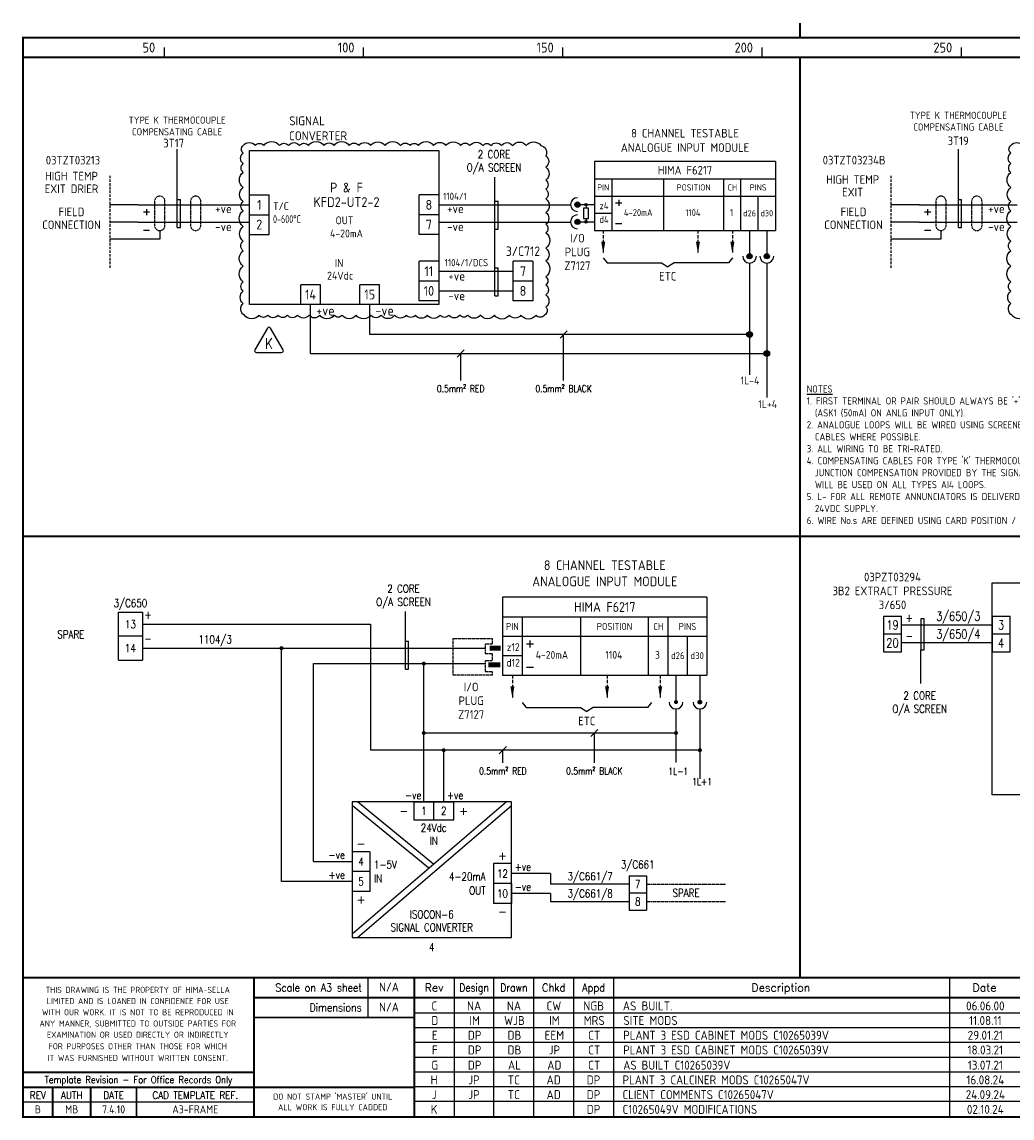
# Model space of a CAD drawing. Extents: x 14 to 408, y 0 to 275.
# Tile 1 of 2: x 14 to 263, y 0 to 275. Entities that reach past the tile are written whole.
import ezdxf
from ezdxf.enums import TextEntityAlignment as Align

# ---------------------------------------------------------------- set-up
doc = ezdxf.new("R2010")
doc.units = 0
doc.header["$LTSCALE"] = 0.25
doc.header["$MEASUREMENT"] = 0
doc.linetypes.add('HIDDEN', pattern=[0.375, 0.25, -0.125])
doc.linetypes.add('HIDDEN2', pattern=[4.7625, 3.175, -1.5875])
doc.layers.get('0').update_dxf_attribs({"color": 41, "linetype": 'CONTINUOUS'})
for name, color, linetype in [('00-DRG_FRAME', 12, 'CONTINUOUS'), ('01-DRAW', 7, 'CONTINUOUS'), ('02-TEXT', 2, 'CONTINUOUS'), ('051-TEXT', 2, 'CONTINUOUS'), ('117-TEXT', 2, 'CONTINUOUS'), ('DIM', 3, 'CONTINUOUS'), ('RECORD', 2, 'CONTINUOUS'), ('SNA', 2, 'CONTINUOUS'), ('TEXT', 2, 'CONTINUOUS'), ('TPOL', 3, 'CONTINUOUS')]:
    doc.layers.add(name, color=color, linetype=linetype)
doc.styles.add('ISO', font='iso.shx')
doc.styles.add('PINS', font='romans.shx', dxfattribs={"width": 0.8, "height": 2})
doc.styles.add('REFERENC', font='romans.shx', dxfattribs={"width": 0.8})
doc.styles.add('ROMAND', font='ROMAND')
doc.styles.add('ROMANS', font='romans.shx', dxfattribs={"width": 0.8})
doc.styles.add('SYMBOL', font='romans.shx', dxfattribs={"width": 0.8})

# ---------------------------------------------------------------- blocks, each defined once
blk = doc.blocks.new('A3-REVA')
at = {"layer": '051-TEXT', "style": 'ISO'}
for tag, p in [('DESIGNED', (292.01, 31.7)), ('A', (117.73, 27.28)), ('DES', (127.73, 27.28)), ('DRN', (137.73, 27.28)), ('CHKD', (147.73, 27.28)), ('APPD', (157.73, 27.28)), ('DATE', (256, 27.28)), ('DRAWN', (291.72, 26.77)), ('CHECKED', (291.72, 21.89)), ('APPD', (291.65, 16.79)), ('DATE', (291.92, 11.96))]:
    blk.add_attdef(tag, text='', height=2.25, dxfattribs=at).set_placement(p, align=Align.CENTER)
blk.add_attdef('DESCRIPTION', (165.03, 27.28), '', height=2.25, dxfattribs=at)
blk = doc.blocks.new('A3-REVB')
at = {"layer": '051-TEXT', "style": 'ISO'}
for tag, p in [('A', (124.85, -20.36)), ('DES', (134.85, -20.36)), ('DRN', (144.85, -20.36)), ('CHKD', (154.85, -20.36)), ('APPD', (164.85, -20.36)), ('DATE', (263.12, -20.36))]:
    blk.add_attdef(tag, text='', height=2.25, dxfattribs=at).set_placement(p, align=Align.CENTER)
blk.add_attdef('DESCRIPTION', (172.15, -20.36), '', height=2.25, dxfattribs=at)
blk = doc.blocks.new('DOT')
for radius in [0.75, 0.65, 0.55, 0.45, 0.35, 0.25, 0.15, 0.05]:
    blk.add_circle((0, 0), radius)
blk = doc.blocks.new('A3-CONTRACT')
at = {"layer": '051-TEXT', "color": 41, "style": 'ISO'}
for tag, height, p in [('SCALE', 2.25, (106.71, 31.82)), ('DIMS', 2.25, (106.71, 26.8)), ('CONTRACT', 4.5, (344.94, 3.1)), ('CAD-REF', 2.25, (283.73, 1.84))]:
    blk.add_attdef(tag, text='', height=height, dxfattribs=at).set_placement(p, align=Align.CENTER)
for tag, p in [('TITLE_2', (303.86, 17.28)), ('TITLE_3', (303.79, 12.78))]:
    blk.add_attdef(tag, p, '', height=2.25, dxfattribs=at)
blk = doc.blocks.new('ISOCON6B')
for p, q in [((-17, -33.1), (21.65, 0)), ((3.43, -15.6), (-15.65, 0)), ((-1.5, 0), (-1.5, -4.5)), ((3.5, -4.5), (3.5, 0)), ((8.5, -4.5), (8.5, 0)), ((2.23, -16.63), (-17, -0.9)), ((-15.65, -34), (23, -0.9)), ((-1.5, -4.5), (8.5, -4.5)), ((-12.5, -12.5), (-17, -12.5)), ((-12.5, -12.5), (-12.5, -22.5)), ((23, -15.5), (18.5, -15.5)), ((18.5, -15.5), (18.5, -25.5)), ((-12.5, -17.5), (-17, -17.5)), ((23, -20.5), (18.5, -20.5)), ((-12.5, -22.5), (-17, -22.5)), ((23, -25.5), (18.5, -25.5))]:
    blk.add_line(p, q)
blk.add_lwpolyline([(-17, -34), (23, -34), (23, 0), (-17, 0)], close=True)
at = {"layer": 'RECORD', "style": 'REFERENC', "width": 0.8}
blk.add_attdef('RECORD', text='', height=2, dxfattribs=at).set_placement((3, -28.25), align=Align.MIDDLE)
at = {"layer": 'SNA', "style": 'SYMBOL', "width": 0.8}
blk.add_attdef('SNA', text='', height=2, dxfattribs=at).set_placement((3, -36.5), align=Align.MIDDLE)
at = {"layer": 'TEXT', "color": 3, "style": 'ROMANS'}
for s, p in [('-', (-4, -2.25)), ('+', (11, -2.25)), ('-', (-14.75, -10.5)), ('+', (20.75, -13.5)), ('+', (-14.75, -24.5)), ('-', (20.75, -27.5))]:
    blk.add_text(s, height=2, dxfattribs=at).set_placement(p, align=Align.MIDDLE)
at = {"layer": 'TEXT', "style": 'ROMANS', "width": 0.8}
for s, p in [('24Vdc', (3.5, -6.5)), ('IN', (3.5, -9.75)), ('SIGNAL CONVERTER', (3, -31.5))]:
    blk.add_text(s, height=2, dxfattribs=at).set_placement(p, align=Align.MIDDLE)
for s, p in [('1-5V', (-11.5, -15.75)), ('IN', (-11.5, -19.25))]:
    blk.add_text(s, height=2, dxfattribs=at).set_placement(p, align=Align.MIDDLE_LEFT)
for s, p in [('4-20mA', (16.5, -18.75)), ('OUT', (16.5, -22.25))]:
    blk.add_text(s, height=2, dxfattribs=at).set_placement(p, align=Align.MIDDLE_RIGHT)
at = {"layer": 'TPOL', "color": 2, "style": 'PINS', "width": 0.8}
for tag, p in [('CN1', (1, -2.25)), ('CN2', (6, -2.25)), ('CN3', (-14.75, -15)), ('CN4', (-14.75, -20)), ('CN5', (20.75, -18)), ('CN6', (20.75, -23))]:
    blk.add_attdef(tag, text='', height=2, dxfattribs=at).set_placement(p, align=Align.MIDDLE)

msp = doc.modelspace()

# ---------------------------------------------------------------- linework, layer by layer
at = {"color": 6}
msp.add_lwpolyline([(69.8, 244.39, -0.520567), (72.79, 244.39, -0.520567), (74.94, 244.39, -0.520567), (78.89, 244.39, -0.520567), (81.13, 244.39, -0.520567), (83.93, 244.39, -0.520567), (86.12, 244.39, -0.520567), (90.05, 244.39, -0.520567), (92.56, 244.39, -0.520567), (96.37, 244.39, -0.520567), (98.79, 244.39, -0.520567), (101.75, 244.39, -0.520567), (105.36, 244.39, -0.520567), (109.22, 244.39, -0.520567), (111.66, 244.39, -0.520567), (113.74, 244.39, -0.520567), (117.56, 244.39, -0.520567), (120.65, 244.39, -0.520567), (124.3, 244.39, -0.520567), (126.65, 244.39, -0.520567), (129.92, 244.39, -0.520567), (131.95, 244.39, -0.520567), (134.58, 244.39, -0.520567), (137.41, 244.39, -0.520567), (140.8, 244.39, -0.520567), (144.46, 244.39, -0.520567), (145.7, 241.83, -0.520567), (145.7, 238.98, -0.520567), (145.7, 235.69, -0.520567), (145.7, 233.41, -0.520567), (145.7, 230.98, -0.520567), (145.7, 227.61, -0.520567), (145.7, 224.62, -0.520567), (145.7, 222.52, -0.520567), (145.7, 218.63, -0.520567), (145.7, 215.42, -0.520567), (145.7, 211.45, -0.520567), (145.7, 209.42, -0.520567), (145.7, 206.89, -0.520567), (145.7, 203.86, -0.520567), (145.36, 201.83, -0.520567), (143.27, 201.83, -0.520567), (139.47, 201.83, -0.520567), (136.59, 201.83, -0.520567), (132.83, 201.83, -0.520567), (129.27, 201.83, -0.520567), (126.17, 201.83, -0.520567), (124.15, 201.83, -0.520567), (121.36, 201.83, -0.520567), (119.2, 201.83, -0.520567), (115.98, 201.83, -0.520567), (112.98, 201.83, -0.520567), (110.68, 201.83, -0.520567), (107.77, 201.83, -0.520567), (104.4, 201.83, -0.520567), (101.81, 201.83, -0.520567), (98.13, 201.83, -0.520567), (94.63, 201.83, -0.520567), (92.6, 201.83, -0.520567), (88.98, 201.83, -0.520567), (86.31, 201.83, -0.520567), (83.41, 201.83, -0.520567), (80.87, 201.83, -0.520567), (78.52, 201.83, -0.520567), (75.94, 201.83, -0.520567), (73.73, 201.83, -0.520567), (70.06, 201.83, -0.520567), (69.8, 204.78, -0.520567), (69.8, 207.84, -0.520567), (69.8, 210.21, -0.520567), (69.8, 214.11, -0.520567), (69.8, 218, -0.520567), (69.8, 220.39, -0.520567), (69.8, 224.06, -0.520567), (69.8, 228.02, -0.520567), (69.8, 230.36, -0.520567), (69.8, 233.89, -0.520567), (69.8, 237.66, -0.520567), (69.8, 239.85, -0.520567), (69.8, 242.51, -0.520567)], format="xyb", close=True, dxfattribs=at)
msp.add_lwpolyline([(266.36, 201.83, -0.520567), (262.69, 201.83, -0.520567), (262.43, 204.78, -0.520567), (262.43, 207.84, -0.520567), (262.43, 210.21, -0.520567), (262.43, 214.11, -0.520567), (262.43, 218, -0.520567), (262.43, 220.39, -0.520567), (262.43, 224.06, -0.520567), (262.43, 228.02, -0.520567), (262.43, 230.36, -0.520567), (262.43, 233.89, -0.520567), (262.43, 237.66, -0.520567), (262.43, 239.85, -0.520567), (262.43, 242.51, -0.520567), (262.43, 244.39, -0.520567), (265.42, 244.39, -0.520567)], format="xyb", dxfattribs=at)
at = {"layer": '00-DRG_FRAME'}
for p, q in [((50, 266.5), (50, 269)), ((100, 266.5), (100, 269)), ((150, 266.5), (150, 269)), ((200, 266.5), (200, 269)), ((250, 266.5), (250, 269)), ((101.01, 35.5), (101.01, 25.5)), ((122.7, 35.5), (122.7, 0.5)), ((132.7, 0.5), (132.7, 35.5)), ((142.7, 0.5), (142.7, 35.5)), ((152.7, 35.5), (152.7, 0.5)), ((162.7, 35.5), (162.7, 0.5)), ((247, 35.5), (247, 0.5)), ((265, 26.59), (112.7, 26.59)), ((265, 22.89), (112.7, 22.89)), ((265, 19.19), (112.7, 19.19)), ((265, 15.49), (112.7, 15.49)), ((265, 11.79), (112.7, 11.79)), ((265, 8.09), (112.7, 8.09)), ((72.5, 4.25), (14.5, 4.25)), ((265, 4.39), (112.7, 4.39))]:
    msp.add_line(p, q, dxfattribs=at)
at = {"layer": '00-DRG_FRAME', "color": 0, "linetype": 'HIDDEN', "ltscale": 10}
for p, q in [((36.27, 236.82), (36.27, 213.66)), ((232.3, 236.82), (232.3, 213.66))]:
    msp.add_line(p, q, dxfattribs=at)
at = {"layer": '00-DRG_FRAME', "color": 0}
for p, q in [((43.34, 229.52), (36.27, 229.52)), ((239.37, 229.52), (232.3, 229.52)), ((43.34, 225.2), (36.28, 225.2)), ((239.37, 225.2), (232.3, 225.2)), ((43.34, 220.88), (36.28, 220.88)), ((239.37, 220.88), (232.31, 220.88)), ((142.45, 215.34), (142.45, 205.44)), ((118.85, 212.86), (137.5, 212.86)), ((118.85, 207.91), (137.5, 207.91)), ((86.67, 192.19), (86.67, 204.52)), ((101.52, 196.94), (101.52, 204.52))]:
    msp.add_line(p, q, dxfattribs=at)
at = {"layer": '00-DRG_FRAME', "color": 7}
for p, q in [((44.48, 124.22), (101.73, 124.22)), ((101.73, 124.22), (101.73, 92.6)), ((44.48, 118.22), (130.5, 118.22)), ((79.38, 59.62), (79.38, 118.22)), ((87.38, 64.62), (87.38, 114.34)), ((87.38, 114.34), (130.5, 114.34)), ((115.09, 79.62), (115.09, 114.34))]:
    msp.add_line(p, q, dxfattribs=at)
at = {"layer": '00-DRG_FRAME', "color": 3, "linetype": 'HIDDEN'}
for p, q in [((122.4, 120.61), (132.25, 120.61)), ((122.4, 120.61), (122.4, 111.46)), ((132.25, 119.24), (130.5, 119.24)), ((130.5, 119.24), (130.5, 116.87)), ((132.25, 120.61), (132.25, 119.24)), ((130.5, 116.87), (132.25, 116.87)), ((132.25, 116.87), (132.25, 115.06)), ((132.25, 115.06), (130.5, 115.06)), ((130.5, 115.06), (130.5, 112.32)), ((132.25, 111.46), (122.4, 111.46)), ((130.5, 112.32), (132.25, 112.32)), ((132.25, 112.32), (132.25, 111.46))]:
    msp.add_line(p, q, dxfattribs=at)
at = {"layer": '00-DRG_FRAME', "color": 250, "lineweight": 158}
for p, q in [((131.7, 118.24), (134.36, 118.24)), ((131.37, 114.05), (134.28, 114.05))]:
    msp.add_line(p, q, dxfattribs=at)
at = {"layer": '00-DRG_FRAME', "const_width": 0.5}
for points in [[(209.5, 271.5), (209.5, 275.18)], [(209.5, 271.5), (209.5, 275.18)], [(14.5, 266.5), (404.5, 266.5)], [(209.5, 35.5), (209.5, 266.5)], [(14.5, 146.31), (404.5, 146.31)], [(404.5, 35.5), (14.5, 35.5)], [(72.5, 0.5), (72.5, 35.5)], [(112.7, 0.5), (112.7, 35.5)], [(265, 30.5), (72.5, 30.5)], [(112.7, 25.5), (72.5, 25.5)], [(14.5, 11.75), (72.5, 11.75)], [(14.5, 8), (72.5, 8)], [(22, 0.5), (22, 8)], [(31.5, 0.5), (31.5, 8)], [(43, 0.5), (43, 8)], [(112.7, 8), (72.5, 8)]]:
    msp.add_lwpolyline(points, dxfattribs=at)
msp.add_lwpolyline([(14.5, 0.5), (404.5, 0.5), (404.5, 271.5), (14.5, 271.5)], close=True, dxfattribs=at)
at = {"layer": '01-DRAW'}
for p, q in [((203.32, 240.36), (157.96, 240.36)), ((157.96, 240.36), (157.96, 223.08)), ((203.32, 240.36), (203.32, 223.08)), ((157.96, 236.04), (203.32, 236.04)), ((162.28, 236.04), (162.28, 223.08)), ((175.24, 236.04), (175.24, 223.08)), ((190.36, 223.08), (190.36, 236.04)), ((194.68, 223.08), (194.68, 236.04)), ((71.33, 231.99), (76.28, 231.99)), ((118.85, 231.99), (113.9, 231.99)), ((157.96, 231.72), (203.32, 231.72)), ((199, 223.08), (199, 231.72)), ((43.34, 229.52), (71.33, 229.52)), ((45.5, 228.43), (45.5, 226.88)), ((118.85, 229.52), (151.95, 229.52)), ((153.64, 229.56), (157.96, 229.56)), ((155.8, 229.56), (155.8, 228.7)), ((163.23, 229.99), (164.79, 229.99)), ((164.01, 230.77), (164.01, 229.22)), ((239.37, 229.52), (263.96, 229.52)), ((241.53, 228.43), (241.53, 226.88)), ((46.28, 227.66), (44.72, 227.66)), ((71.33, 227.04), (76.28, 227.04)), ((118.85, 227.04), (113.9, 227.04)), ((118.85, 227.04), (113.9, 227.04)), ((155.8, 226.11), (155.8, 225.24)), ((157.96, 227.4), (162.28, 227.4)), ((242.3, 227.66), (240.75, 227.66)), ((43.34, 225.2), (71.33, 225.2)), ((46.28, 223.04), (44.72, 223.04)), ((48.84, 223.04), (48.84, 220.88)), ((118.85, 225.2), (151.95, 225.2)), ((153.64, 225.24), (157.96, 225.24)), ((157.96, 223.08), (203.32, 223.08)), ((163.23, 224.81), (164.79, 224.81)), ((196.84, 223.08), (196.84, 216.6)), ((201.16, 223.08), (201.16, 216.6)), ((239.37, 225.2), (263.96, 225.2)), ((242.3, 223.04), (240.75, 223.04)), ((244.87, 223.04), (244.87, 220.88)), ((48.84, 220.88), (43.34, 220.88)), ((71.33, 222.09), (76.28, 222.09)), ((118.85, 222.09), (113.9, 222.09)), ((244.87, 220.88), (239.37, 220.88)), ((118.85, 215.34), (113.9, 215.34)), ((142.45, 215.34), (137.5, 215.34)), ((160.12, 216.22), (161.1, 214.93)), ((161.1, 214.93), (174.7, 214.93)), ((174.7, 214.93), (176.32, 213.96)), ((177.94, 214.93), (176.32, 213.96)), ((191.55, 214.93), (177.94, 214.93)), ((192.52, 216.22), (191.55, 214.93)), ((196.84, 214.87), (196.84, 186.81)), ((201.16, 214.87), (201.16, 181.17)), ((84.2, 204.52), (84.2, 209.47)), ((89.15, 204.52), (89.15, 209.47)), ((99.05, 204.52), (99.05, 209.47)), ((104, 204.52), (104, 209.47)), ((118.85, 210.39), (113.9, 210.39)), ((118.85, 210.39), (113.9, 210.39)), ((142.45, 210.39), (137.5, 210.39)), ((142.45, 210.39), (137.5, 210.39)), ((118.85, 205.44), (113.9, 205.44)), ((142.45, 205.44), (137.5, 205.44)), ((196.84, 196.94), (101.52, 196.94)), ((86.67, 192.19), (201.16, 192.19)), ((134.87, 130.99), (134.87, 111.46)), ((186.15, 130.99), (134.87, 130.99)), ((186.15, 130.99), (186.15, 111.46)), ((38.48, 127.22), (44.48, 127.22)), ((38.48, 121.22), (38.48, 127.22)), ((44.48, 127.22), (44.48, 121.22)), ((134.87, 126.11), (186.15, 126.11)), ((139.75, 126.11), (139.75, 111.46)), ((154.4, 126.11), (154.4, 111.46)), ((171.5, 111.46), (171.5, 126.11)), ((176.38, 111.46), (176.38, 126.11)), ((230.45, 126.28), (234.95, 126.28)), ((257.7, 124.03), (234.95, 124.03)), ((257.7, 126.28), (262.2, 126.28)), ((38.48, 115.22), (38.48, 121.22)), ((44.48, 121.22), (38.48, 121.22)), ((44.48, 121.22), (44.48, 115.22)), ((134.87, 121.22), (186.15, 121.22)), ((181.26, 111.46), (181.26, 121.22)), ((230.45, 121.78), (234.95, 121.78)), ((230.45, 121.78), (234.95, 121.78)), ((257.7, 121.78), (262.2, 121.78)), ((257.7, 121.78), (262.2, 121.78)), ((140.83, 119.27), (142.58, 119.27)), ((141.71, 120.15), (141.71, 118.39)), ((257.7, 119.53), (234.95, 119.53)), ((134.87, 116.34), (139.75, 116.34)), ((230.45, 117.28), (234.95, 117.28)), ((230.45, 117.28), (234.95, 117.28)), ((257.7, 117.28), (262.2, 117.28)), ((257.7, 117.28), (262.2, 117.28)), ((38.48, 115.22), (44.48, 115.22)), ((140.83, 113.41), (142.58, 113.41)), ((134.87, 111.46), (186.15, 111.46)), ((178.38, 111.16), (178.38, 104.68)), ((184.38, 111.16), (184.38, 104.68)), ((184.38, 111.16), (184.38, 104.68)), ((139.8, 104.58), (140.77, 103.28)), ((172.2, 104.58), (171.23, 103.28)), ((140.77, 103.28), (154.38, 103.28)), ((154.38, 103.28), (156, 102.31)), ((157.62, 103.28), (156, 102.31)), ((171.23, 103.28), (157.62, 103.28)), ((178.38, 102.95), (178.38, 89.55)), ((184.38, 102.95), (184.38, 85.39)), ((184.38, 102.95), (184.38, 85.39)), ((178.38, 96.92), (115.09, 96.92)), ((184.38, 92.6), (101.73, 92.6)), ((120.09, 79.62), (120.09, 92.6)), ((112.59, 79.62), (117.59, 79.62)), ((117.59, 79.62), (122.59, 79.62)), ((87.38, 64.62), (97.09, 64.62)), ((146.9, 61.62), (137.09, 61.62)), ((146.9, 61.62), (146.9, 58.94)), ((166.62, 61.1), (166.62, 52.46)), ((166.62, 61.1), (170.94, 61.1)), ((166.62, 61.1), (170.94, 61.1)), ((170.94, 61.1), (170.94, 52.46)), ((97.09, 59.62), (79.38, 59.62)), ((137.09, 59.12), (137.09, 54.12)), ((166.62, 58.94), (146.9, 58.94)), ((146.9, 56.62), (137.09, 56.62)), ((146.9, 56.62), (146.9, 54.62)), ((166.62, 56.78), (170.94, 56.78)), ((146.9, 54.62), (166.62, 54.62)), ((166.62, 52.46), (170.94, 52.46))]:
    msp.add_line(p, q, dxfattribs=at)
at = {"layer": '01-DRAW', "linetype": 'HIDDEN'}
for p, q in [((47.55, 230.38), (47.55, 224.34)), ((50.14, 224.34), (50.14, 230.38)), ((56.55, 230.38), (56.55, 224.34)), ((59.14, 224.34), (59.14, 230.38)), ((243.57, 230.38), (243.57, 224.34)), ((246.17, 224.34), (246.17, 230.38)), ((252.57, 230.38), (252.57, 224.34)), ((255.17, 224.34), (255.17, 230.38)), ((170.94, 58.94), (190.86, 58.94)), ((170.94, 54.62), (190.86, 54.62))]:
    msp.add_line(p, q, dxfattribs=at)
at = {"layer": '01-DRAW', "linetype": 'HIDDEN2'}
for p, q in [((160.12, 223.08), (160.12, 217.25)), ((183.88, 223.08), (183.88, 217.25)), ((192.52, 223.08), (192.52, 217.25)), ((137.33, 111.43), (137.33, 105.6)), ((161.09, 111.43), (161.09, 105.6)), ((174.42, 111.43), (174.42, 105.6))]:
    msp.add_line(p, q, dxfattribs=at)
at = {"layer": '01-DRAW'}
for points in [[(71.33, 243.13), (118.85, 243.13), (118.85, 204.52), (71.33, 204.52)], [(155.16, 226.11), (156.45, 226.11), (156.45, 228.7), (155.16, 228.7)], [(257.7, 134.61), (305.22, 134.61), (305.22, 81.37), (257.7, 81.37)]]:
    msp.add_lwpolyline(points, close=True, dxfattribs=at)
for points in [[(76.28, 227.04), (76.28, 231.99)], [(113.9, 227.04), (113.9, 231.99)], [(76.28, 222.09), (76.28, 227.04)], [(113.9, 222.09), (113.9, 227.04)], [(113.9, 210.39), (113.9, 215.34)], [(137.5, 210.39), (137.5, 215.34)], [(89.15, 209.47), (84.2, 209.47)], [(104, 209.47), (99.05, 209.47)], [(113.9, 205.44), (113.9, 210.39)], [(137.5, 205.44), (137.5, 210.39)], [(230.45, 126.28), (230.45, 117.28)], [(234.95, 117.28), (234.95, 126.28)], [(257.7, 126.28), (257.7, 117.28)], [(262.2, 117.28), (262.2, 126.28)]]:
    msp.add_lwpolyline(points, dxfattribs=at)
msp.add_lwpolyline([(75.84, 198.59), (72.68, 193.11, 0.57735), (73.07, 192.43), (79.4, 192.43, 0.57735), (79.79, 193.11), (76.63, 198.59, 0.57735)], format="xyb", close=True, dxfattribs=at)
at = {"layer": '01-DRAW', "const_width": 0.5}
for points in [[(79.12, 118.22, 1), (79.62, 118.22, 1)], [(114.84, 114.34, 1), (115.34, 114.34, 1)], [(178.13, 104.68, 1), (178.63, 104.68, 1)], [(184.13, 104.68, 1), (184.63, 104.68, 1)], [(114.84, 96.92, 1), (115.34, 96.92, 1)], [(178.13, 96.92, 1), (178.63, 96.92, 1)], [(119.84, 92.6, 1), (120.34, 92.6, 1)], [(184.13, 92.6, 1), (184.63, 92.6, 1)]]:
    msp.add_lwpolyline(points, format="xyb", close=True, dxfattribs=at)
at = {"layer": '01-DRAW'}
for centre, radius in [((153.64, 229.56), 0.648), ((153.64, 229.56), 0.562), ((153.64, 229.56), 0.475), ((153.64, 229.56), 0.389), ((153.64, 229.56), 0.302), ((153.64, 229.56), 0.216), ((153.64, 229.56), 0.13), ((153.64, 229.56), 0.0432), ((153.64, 225.24), 0.648), ((153.64, 225.24), 0.562), ((153.64, 225.24), 0.475), ((153.64, 225.24), 0.389), ((153.64, 225.24), 0.302), ((153.64, 225.24), 0.216), ((153.64, 225.24), 0.13), ((153.64, 225.24), 0.0432), ((196.84, 216.6), 0.648), ((196.84, 216.6), 0.562), ((196.84, 216.6), 0.475), ((196.84, 216.6), 0.389), ((196.84, 216.6), 0.302), ((196.84, 216.6), 0.216), ((196.84, 216.6), 0.13), ((196.84, 216.6), 0.0432), ((201.16, 216.6), 0.648), ((201.16, 216.6), 0.562), ((201.16, 216.6), 0.475), ((201.16, 216.6), 0.389), ((201.16, 216.6), 0.302), ((201.16, 216.6), 0.216), ((201.16, 216.6), 0.13), ((201.16, 216.6), 0.0432), ((184.38, 104.68), 0.475), ((184.38, 104.68), 0.389), ((184.38, 104.68), 0.302), ((184.38, 104.68), 0.216), ((184.38, 104.68), 0.13), ((184.38, 104.68), 0.0432)]:
    msp.add_circle(centre, radius, dxfattribs=at)
at = {"layer": '01-DRAW', "linetype": 'HIDDEN'}
for centre, start, end in [((48.84, 230.38), 0, 180), ((57.84, 230.38), 0, 180), ((244.87, 230.38), 0, 180), ((253.87, 230.38), 0, 180), ((48.84, 224.34), 180, 0), ((57.84, 224.34), 180, 0), ((244.87, 224.34), 180, 0), ((253.87, 224.34), 180, 0)]:
    msp.add_arc(centre, 1.3, start, end, dxfattribs=at)
at = {"layer": '01-DRAW'}
for centre, start, end in [((153.64, 229.56), 90, 270), ((153.64, 225.24), 90, 270), ((196.84, 216.6), 180, 0), ((201.16, 216.6), 180, 0), ((178.38, 104.68), 180, 0), ((184.38, 104.68), 180, 0), ((184.38, 104.68), 180, 0)]:
    msp.add_arc(centre, 1.73, start, end, dxfattribs=at)
for points in [[(160.63, 220.27), (159.62, 220.27), (160.12, 217.25)], [(184.39, 220.27), (183.38, 220.27), (183.88, 217.25)], [(193.03, 220.27), (192.02, 220.27), (192.52, 217.25)], [(137.83, 108.63), (136.82, 108.63), (137.33, 105.6)], [(161.59, 108.63), (160.58, 108.63), (161.09, 105.6)], [(174.92, 108.63), (173.92, 108.63), (174.42, 105.6)]]:
    msp.add_solid(points, dxfattribs=at)
at = {"layer": 'DIM'}
for p, q in [((53.2, 223.81), (53.2, 243.49)), ((249.23, 223.81), (249.23, 243.49)), ((132.93, 206.7), (132.93, 236.43)), ((53.2, 230.82), (54.02, 230.82)), ((54.02, 223.81), (54.02, 230.82)), ((132.93, 230.4), (133.75, 230.4)), ((133.75, 223.4), (133.75, 230.4)), ((249.23, 230.82), (250.05, 230.82)), ((250.05, 223.81), (250.05, 230.82)), ((53.2, 223.81), (54.02, 223.81)), ((132.93, 223.4), (133.75, 223.4)), ((249.23, 223.81), (250.05, 223.81)), ((132.93, 213.7), (133.75, 213.7)), ((133.75, 206.7), (133.75, 213.7)), ((132.93, 206.7), (133.75, 206.7)), ((149.28, 196.04), (151.08, 197.84)), ((150.18, 185.42), (150.18, 196.94)), ((123.45, 191.29), (125.25, 193.09)), ((124.35, 185.42), (124.35, 192.19)), ((110.46, 112.95), (110.46, 127.38)), ((110.46, 119.96), (111.28, 119.96)), ((111.28, 112.95), (111.28, 119.96)), ((239.81, 109.34), (239.81, 117.81)), ((110.46, 112.95), (111.28, 112.95)), ((156.99, 96.02), (158.79, 97.82)), ((157.89, 89.42), (157.89, 96.92)), ((134.04, 91.7), (135.84, 93.5)), ((134.94, 89.42), (134.94, 92.6))]:
    msp.add_line(p, q, dxfattribs=at)
msp.add_lwpolyline([(240.64, 125.6), (239.81, 125.6), (239.81, 117.81), (240.64, 117.81)], close=True, dxfattribs=at)

# ---------------------------------------------------------------- block references
at = {"layer": '00-DRG_FRAME'}
msp.add_blockref('A3-CONTRACT', (-0.35, 0.19), dxfattribs=at).add_auto_attribs({'TITLE_2': 'ICI SYNETIX SCHEDULE - No.3 AND No.7 PLANTS', 'TITLE_3': 'FISHER-ROSEMOUNTP.O. No.  99003994', 'CAD-REF': '10265-P3-081', 'CONTRACT': 'C10265H-P3', 'SCALE': 'N/A', 'DIMS': 'N/A'})
ref = msp.add_blockref('A3-REVA', (0, 0), dxfattribs=at)
ref.add_attrib('A', 'C', dxfattribs={"layer": '051-TEXT', "height": 2.25, "style": 'ISO'}).set_placement((117.73, 27.28), align=Align.CENTER)
ref.add_attrib('DES', 'NA', dxfattribs={"layer": '051-TEXT', "height": 2.25, "style": 'ISO'}).set_placement((127.73, 27.28), align=Align.CENTER)
ref.add_attrib('DRN', 'NA', dxfattribs={"layer": '051-TEXT', "height": 2.25, "style": 'ISO'}).set_placement((137.73, 27.28), align=Align.CENTER)
ref.add_attrib('CHKD', 'CW', dxfattribs={"layer": '051-TEXT', "height": 2.25, "style": 'ISO'}).set_placement((147.73, 27.28), align=Align.CENTER)
ref.add_attrib('APPD', 'NGB', dxfattribs={"layer": '051-TEXT', "height": 2.25, "style": 'ISO'}).set_placement((157.73, 27.28), align=Align.CENTER)
ref.add_attrib('DESCRIPTION', 'AS BUILT.', (165.03, 27.28), dxfattribs={"layer": '051-TEXT', "height": 2.25, "style": 'ISO'})
ref.add_attrib('DATE', '06.06.00', dxfattribs={"layer": '051-TEXT', "height": 2.25, "style": 'ISO'}).set_placement((256, 27.28), align=Align.CENTER)
ref.add_attrib('DESIGNED', 'NH', dxfattribs={"layer": '051-TEXT', "height": 2.25, "style": 'ISO'}).set_placement((292.01, 31.7), align=Align.CENTER)
ref.add_attrib('DRAWN', 'NH', dxfattribs={"layer": '051-TEXT', "height": 2.25, "style": 'ISO'}).set_placement((291.72, 26.77), align=Align.CENTER)
ref.add_attrib('CHECKED', 'CW', dxfattribs={"layer": '051-TEXT', "height": 2.25, "style": 'ISO'}).set_placement((291.72, 21.89), align=Align.CENTER)
ref.add_attrib('APPD', 'NGB', dxfattribs={"layer": '051-TEXT', "height": 2.25, "style": 'ISO'}).set_placement((291.65, 16.79), align=Align.CENTER)
ref.add_attrib('DATE', '28.03.00', dxfattribs={"layer": '051-TEXT', "height": 2.25, "style": 'ISO'}).set_placement((291.92, 11.96), align=Align.CENTER)
ref = msp.add_blockref('A3-REVB', (-7, 43.98), dxfattribs=at)
ref.add_attrib('A', 'D', dxfattribs={"layer": '051-TEXT', "height": 2.25, "style": 'ISO'}).set_placement((117.85, 23.62), align=Align.CENTER)
ref.add_attrib('DES', 'IM', dxfattribs={"layer": '051-TEXT', "height": 2.25, "style": 'ISO'}).set_placement((127.85, 23.62), align=Align.CENTER)
ref.add_attrib('DRN', 'WJB', dxfattribs={"layer": '051-TEXT', "height": 2.25, "style": 'ISO'}).set_placement((137.85, 23.62), align=Align.CENTER)
ref.add_attrib('CHKD', 'IM', dxfattribs={"layer": '051-TEXT', "height": 2.25, "style": 'ISO'}).set_placement((147.85, 23.62), align=Align.CENTER)
ref.add_attrib('APPD', 'MRS', dxfattribs={"layer": '051-TEXT', "height": 2.25, "style": 'ISO'}).set_placement((157.85, 23.62), align=Align.CENTER)
ref.add_attrib('DESCRIPTION', 'SITE MODS', (165.15, 23.62), dxfattribs={"layer": '051-TEXT', "height": 2.25, "style": 'ISO'})
ref.add_attrib('DATE', '11.08.11', dxfattribs={"layer": '051-TEXT', "height": 2.25, "style": 'ISO'}).set_placement((256, 23.62), align=Align.CENTER)
ref = msp.add_blockref('A3-REVB', (-7, 40.28), dxfattribs=at)
ref.add_attrib('A', 'E', dxfattribs={"layer": '051-TEXT', "height": 2.25, "style": 'ISO'}).set_placement((117.85, 19.92), align=Align.CENTER)
ref.add_attrib('DES', 'DP', dxfattribs={"layer": '051-TEXT', "height": 2.25, "style": 'ISO'}).set_placement((127.85, 19.92), align=Align.CENTER)
ref.add_attrib('DRN', 'DB', dxfattribs={"layer": '051-TEXT', "height": 2.25, "style": 'ISO'}).set_placement((137.85, 19.92), align=Align.CENTER)
ref.add_attrib('CHKD', 'EEM', dxfattribs={"layer": '051-TEXT', "height": 2.25, "style": 'ISO'}).set_placement((147.85, 19.92), align=Align.CENTER)
ref.add_attrib('APPD', 'CT', dxfattribs={"layer": '051-TEXT', "height": 2.25, "style": 'ISO'}).set_placement((157.85, 19.92), align=Align.CENTER)
ref.add_attrib('DESCRIPTION', 'PLANT 3 ESD CABINET MODS C10265039V', (165.15, 19.92), dxfattribs={"layer": '051-TEXT', "height": 2.25, "style": 'ISO', "width": 0.98})
ref.add_attrib('DATE', '29.01.21', dxfattribs={"layer": '051-TEXT', "height": 2.25, "style": 'ISO'}).set_placement((256, 19.92), align=Align.CENTER)
ref = msp.add_blockref('A3-REVB', (-7, 36.58), dxfattribs=at)
ref.add_attrib('A', 'F', dxfattribs={"layer": '051-TEXT', "height": 2.25, "style": 'ISO'}).set_placement((117.85, 16.22), align=Align.CENTER)
ref.add_attrib('DES', 'DP', dxfattribs={"layer": '051-TEXT', "height": 2.25, "style": 'ISO'}).set_placement((127.85, 16.22), align=Align.CENTER)
ref.add_attrib('DRN', 'DB', dxfattribs={"layer": '051-TEXT', "height": 2.25, "style": 'ISO'}).set_placement((137.85, 16.22), align=Align.CENTER)
ref.add_attrib('CHKD', 'JP', dxfattribs={"layer": '051-TEXT', "height": 2.25, "style": 'ISO'}).set_placement((147.85, 16.22), align=Align.CENTER)
ref.add_attrib('APPD', 'CT', dxfattribs={"layer": '051-TEXT', "height": 2.25, "style": 'ISO'}).set_placement((157.85, 16.22), align=Align.CENTER)
ref.add_attrib('DESCRIPTION', 'PLANT 3 ESD CABINET MODS C10265039V', (165.15, 16.22), dxfattribs={"layer": '051-TEXT', "height": 2.25, "style": 'ISO', "width": 0.98})
ref.add_attrib('DATE', '18.03.21', dxfattribs={"layer": '051-TEXT', "height": 2.25, "style": 'ISO'}).set_placement((256, 16.22), align=Align.CENTER)
ref = msp.add_blockref('A3-REVB', (-7, 32.77), dxfattribs=at)
ref.add_attrib('A', 'G', dxfattribs={"layer": '051-TEXT', "height": 2.25, "style": 'ISO'}).set_placement((117.85, 12.41), align=Align.CENTER)
ref.add_attrib('DES', 'DP', dxfattribs={"layer": '051-TEXT', "height": 2.25, "style": 'ISO'}).set_placement((127.85, 12.41), align=Align.CENTER)
ref.add_attrib('DRN', 'AL', dxfattribs={"layer": '051-TEXT', "height": 2.25, "style": 'ISO'}).set_placement((137.85, 12.41), align=Align.CENTER)
ref.add_attrib('CHKD', 'AD', dxfattribs={"layer": '051-TEXT', "height": 2.25, "style": 'ISO'}).set_placement((147.85, 12.41), align=Align.CENTER)
ref.add_attrib('APPD', 'CT', dxfattribs={"layer": '051-TEXT', "height": 2.25, "style": 'ISO'}).set_placement((157.85, 12.41), align=Align.CENTER)
ref.add_attrib('DESCRIPTION', 'AS BUILT C10265039V', (165.15, 12.41), dxfattribs={"layer": '051-TEXT', "height": 2.25, "style": 'ISO', "width": 0.98})
ref.add_attrib('DATE', '13.07.21', dxfattribs={"layer": '051-TEXT', "height": 2.25, "style": 'ISO'}).set_placement((256, 12.41), align=Align.CENTER)
ref = msp.add_blockref('A3-REVB', (-7.17, 29.07), dxfattribs=at)
ref.add_attrib('A', 'H', dxfattribs={"layer": '051-TEXT', "height": 2.25, "style": 'ISO'}).set_placement((117.68, 8.71), align=Align.CENTER)
ref.add_attrib('DES', 'JP', dxfattribs={"layer": '051-TEXT', "height": 2.25, "style": 'ISO'}).set_placement((127.68, 8.71), align=Align.CENTER)
ref.add_attrib('DRN', 'TC', dxfattribs={"layer": '051-TEXT', "height": 2.25, "style": 'ISO'}).set_placement((137.68, 8.71), align=Align.CENTER)
ref.add_attrib('CHKD', 'AD', dxfattribs={"layer": '051-TEXT', "height": 2.25, "style": 'ISO'}).set_placement((147.68, 8.71), align=Align.CENTER)
ref.add_attrib('APPD', 'DP', dxfattribs={"layer": '051-TEXT', "height": 2.25, "style": 'ISO'}).set_placement((157.68, 8.71), align=Align.CENTER)
ref.add_attrib('DESCRIPTION', 'PLANT 3 CALCINER MODS C10265047V', (164.98, 8.71), dxfattribs={"layer": '051-TEXT', "height": 2.25, "style": 'ISO', "width": 0.98})
ref.add_attrib('DATE', '16.08.24', dxfattribs={"layer": '051-TEXT', "height": 2.25, "style": 'ISO'}).set_placement((256, 8.71), align=Align.CENTER)
ref = msp.add_blockref('A3-REVB', (-7.17, 25.37), dxfattribs=at)
ref.add_attrib('A', 'J', dxfattribs={"layer": '051-TEXT', "height": 2.25, "style": 'ISO'}).set_placement((117.68, 5.01), align=Align.CENTER)
ref.add_attrib('DES', 'JP', dxfattribs={"layer": '051-TEXT', "height": 2.25, "style": 'ISO'}).set_placement((127.68, 5.01), align=Align.CENTER)
ref.add_attrib('DRN', 'TC', dxfattribs={"layer": '051-TEXT', "height": 2.25, "style": 'ISO'}).set_placement((137.68, 5.01), align=Align.CENTER)
ref.add_attrib('CHKD', 'AD', dxfattribs={"layer": '051-TEXT', "height": 2.25, "style": 'ISO'}).set_placement((147.68, 5.01), align=Align.CENTER)
ref.add_attrib('APPD', 'DP', dxfattribs={"layer": '051-TEXT', "height": 2.25, "style": 'ISO'}).set_placement((157.68, 5.01), align=Align.CENTER)
ref.add_attrib('DESCRIPTION', 'CLIENT COMMENTS C10265047V', (164.98, 5.01), dxfattribs={"layer": '051-TEXT', "height": 2.25, "style": 'ISO', "width": 0.98})
ref.add_attrib('DATE', '24.09.24', dxfattribs={"layer": '051-TEXT', "height": 2.25, "style": 'ISO'}).set_placement((256, 5.01), align=Align.CENTER)
ref = msp.add_blockref('A3-REVB', (-7.17, 21.67), dxfattribs=at)
ref.add_attrib('A', 'K', dxfattribs={"layer": '051-TEXT', "height": 2.25, "style": 'ISO'}).set_placement((117.68, 1.31), align=Align.CENTER)
ref.add_attrib('APPD', 'DP', dxfattribs={"layer": '051-TEXT', "height": 2.25, "style": 'ISO'}).set_placement((157.68, 1.31), align=Align.CENTER)
ref.add_attrib('DESCRIPTION', 'C10265049V MODIFICATIONS', (164.98, 1.31), dxfattribs={"layer": '051-TEXT', "height": 2.25, "style": 'ISO', "width": 0.98})
ref.add_attrib('DATE', '02.10.24', dxfattribs={"layer": '051-TEXT', "height": 2.25, "style": 'ISO'}).set_placement((256, 1.31), align=Align.CENTER)
at = {"layer": '01-DRAW'}
for p, xscale, yscale, zscale in [((155.8, 229.56), 0.4320000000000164, 0.4320000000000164, 0.4320000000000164), ((155.8, 225.24), 0.4320000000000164, 0.4320000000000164, 0.4320000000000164), ((196.84, 196.94), 0.9504000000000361, 0.9504000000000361, 0.9504000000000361), ((201.16, 192.19), 0.9504000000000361, 0.9504000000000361, 0.9504000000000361)]:
    msp.add_blockref('DOT', p, dxfattribs=dict(at, xscale=xscale, yscale=yscale, zscale=zscale))
msp.add_blockref('ISOCON6B', (114.09, 79.62), dxfattribs=at).add_auto_attribs({'CN1': '1', 'CN2': '2', 'CN3': '4', 'CN4': '5', 'CN5': '12', 'CN6': '10', 'SNA': '4', 'RECORD': 'ISOCON-6'})

# ---------------------------------------------------------------- texts
at = {"layer": '00-DRG_FRAME', "style": 'ISO'}
for s, p in [('50', (47.69, 267.75)), ('100', (97.69, 267.75)), ('150', (147.69, 267.75)), ('200', (197.69, 267.75)), ('250', (247.69, 267.75))]:
    msp.add_text(s, height=2.5, dxfattribs=at).set_placement(p, align=Align.RIGHT)
at = {"layer": '00-DRG_FRAME', "color": 3, "style": 'ISO'}
for s, width, p in [('THIS DRAWING IS THE PROPERTY OF HIMA-SELLA', 0.9, (43.31, 32.44)), ("DO NOT STAMP 'MASTER' UNTIL", 0.95, (92.25, 5.79))]:
    msp.add_text(s, height=1.53, dxfattribs=dict(at, width=width)).set_placement(p, align=Align.MIDDLE)
at = {"layer": '00-DRG_FRAME', "color": 4, "style": 'ROMAND', "width": 0.87}
for s, p in [('Scale on A3 sheet', (99.54, 32)), ('Dimensions', (99.54, 27.01))]:
    msp.add_text(s, height=2, dxfattribs=at).set_placement(p, align=Align.RIGHT)
at = {"layer": '00-DRG_FRAME', "color": 4, "style": 'ROMAND'}
for s, p in [('Rev', (117.7, 32)), ('Description', (204.69, 32)), ('Date', (255.79, 32))]:
    msp.add_text(s, height=2, dxfattribs=at).set_placement(p, align=Align.CENTER)
for s, width, p in [('Design', 0.85, (127.7, 32)), ('Drawn', 0.85, (137.7, 32)), ('Chkd', 0.9, (147.7, 32)), ('Appd', 0.9, (157.7, 32))]:
    msp.add_text(s, height=2, dxfattribs=dict(at, width=width)).set_placement(p, align=Align.CENTER)
at = {"layer": '00-DRG_FRAME', "color": 3, "style": 'ISO'}
for s, width, p in [('LIMITED AND IS LOANED IN CONFIDENCE FOR USE', 0.9, (43.31, 29.62)), ('WITH OUR WORK. IT IS NOT TO BE REPRODUCED IN', 0.87, (43.31, 26.81)), ('ANY MANNER, SUBMITTED TO OUTSIDE PARTIES FOR', 0.87, (43.31, 23.99)), ('EXAMINATION OR USED DIRECTLY OR INDIRECTLY', 0.9, (43.31, 21.18)), ('FOR PURPOSES OTHER THAN THOSE FOR WHICH', 0.9, (43.31, 18.27)), ('IT WAS FURNISHED WITHOUT WRITTEN CONSENT.', 0.9, (43.31, 15.35))]:
    msp.add_text(s, height=1.53, dxfattribs=dict(at, width=width)).set_placement(p, align=Align.MIDDLE_CENTER)
at = {"layer": '00-DRG_FRAME', "color": 4, "style": 'ROMAND'}
for s, width, p in [('Template Revision - For Office Records Only', 0.85, (43.5, 9.62)), ('REV', 0.9, (18.25, 6)), ('AUTH', 0.9, (26.75, 6)), ('DATE', 0.9, (37.25, 6)), ('CAD TEMPLATE REF.', 0.9, (57.75, 6))]:
    msp.add_text(s, height=1.8, dxfattribs=dict(at, width=width)).set_placement(p, align=Align.MIDDLE)
at = {"layer": '00-DRG_FRAME', "color": 41, "style": 'ISO'}
for s, p in [('B', (18.25, 1.45)), ('MB', (26.75, 1.45)), ('7.4.10', (37.25, 1.45)), ('A3-FRAME', (57.75, 1.45))]:
    msp.add_text(s, height=2, dxfattribs=at).set_placement(p, align=Align.CENTER)
at = {"layer": '00-DRG_FRAME', "color": 3, "style": 'ISO'}
msp.add_text('ALL WORK IS FULLY CADDED', height=1.53, dxfattribs=at).set_placement((92.25, 2.98), align=Align.MIDDLE_CENTER)
at = {"layer": '01-DRAW', "style": 'ISO'}
for s, height, p in [('TYPE K THERMOCOUPLE', 1.8, (53.2, 249.88)), ('TYPE K THERMOCOUPLE', 1.8, (249.23, 251.08)), ('COMPENSATING CABLE', 1.8, (53.2, 246.95)), ('8 CHANNEL TESTABLE', 2.16, (180.64, 246.41)), ('COMPENSATING CABLE', 1.8, (249.23, 248.15)), ('3T17', 2.16, (52.32, 243.94)), ('ANALOGUE INPUT MODULE', 2.16, (180.64, 242.81)), ('3T19', 2.16, (249.18, 244.5)), ('03TZT03213', 2.16, (27.06, 239.64)), ('03TZT03234B', 2.16, (223.08, 239.65)), ('HIGH TEMP', 2.16, (26.68, 235.64)), ('HIMA F6217', 2.16, (180.64, 237.12)), ('HIGH TEMP', 2.16, (222.71, 234.78)), ('EXIT DRIER', 2.16, (26.68, 232.47)), ('P & F', 2.475, (95.69, 232.6)), ('PIN', 1.555, (160.12, 233.1)), ('POSITION', 1.555, (182.8, 233.1)), ('CH', 1.555, (192.52, 233.1)), ('PINS', 1.555, (199, 233.1)), ('KFD2-UT2-2', 2.475, (95.69, 228.96)), ('1104/1', 1.8, (122.91, 230.75)), ('EXIT', 2.16, (222.71, 231.62)), ('FIELD', 2.16, (26.68, 226.66)), ('z4', 1.728, (160.31, 228.42)), ('4-20mA', 1.728, (168.9, 226.7)), ('1104', 1.728, (182.65, 226.7)), ('1', 1.73, (192.33, 226.7)), ('FIELD', 2.16, (222.92, 226.66)), ('OUT', 1.98, (95.2, 224.63)), ('d4', 1.728, (160.31, 224.97)), ('d26', 1.555, (196.84, 226.62)), ('d30', 1.555, (201.16, 226.62)), ('CONNECTION', 2.16, (26.68, 223.42)), ('4-20mA', 1.98, (95.69, 221.33)), ('CONNECTION', 2.16, (222.92, 223.42)), ('I/O', 2.16, (153.64, 220.06)), ('3/C712', 2.376, (139.98, 216.68)), ('PLUG', 2.16, (153.64, 216.6)), ('1104/1/DCS', 1.8, (125.78, 214.1)), ('Z7127', 2.16, (153.64, 213.15)), ('ETC', 2.16, (176.32, 210.5)), ('8 CHANNEL TESTABLE', 2.4418, (160.51, 137.83)), ('ANALOGUE INPUT MODULE', 2.4418, (160.51, 133.76)), ('HIMA F6217', 2.442, (160.51, 127.33)), ('PIN', 1.758, (137.31, 122.79)), ('POSITION', 1.758, (162.95, 122.79)), ('CH', 1.758, (173.94, 122.79)), ('PINS', 1.758, (181.26, 122.79)), ('z12', 1.953, (137.52, 117.5)), ('d12', 1.953, (137.52, 113.59)), ('4-20mA', 1.953, (147.24, 115.54)), ('1104', 1.953, (162.78, 115.54)), ('3', 1.95, (173.72, 115.54)), ('d26', 1.758, (178.82, 115.46)), ('d30', 1.758, (183.7, 115.46)), ('ETC', 2.16, (156, 98.85))]:
    msp.add_text(s, height=height, dxfattribs=at).set_placement(p, align=Align.CENTER)
for s, height, p in [('SIGNAL', 2.25, (81.32, 249.47)), ('CONVERTER', 2.25, (81.27, 245.72)), ('T/C', 1.98, (77.26, 228.19)), ('1L-4', 1.98, (194.58, 184.43)), ('1L+4', 1.98, (199.03, 178.5))]:
    msp.add_text(s, height=height, dxfattribs=at).set_placement(p)
for s, height, p in [('+ve', 2.25, (66.94, 227.42)), ('+ve', 2.25, (125.15, 227.42)), ('+ve', 2.25, (260.91, 227.42)), ('-ve', 2.25, (66.94, 222.92)), ('-ve', 2.25, (125.15, 222.92)), ('-ve', 2.25, (260.91, 222.92)), ('+ve', 2.25, (125.46, 210.51)), ('-ve', 2.25, (125.46, 205.56)), ('+ve', 2.475, (92.73, 201.71)), ('-ve', 2.475, (107.58, 201.71))]:
    msp.add_text(s, height=height, dxfattribs=at).set_placement(p, align=Align.RIGHT)
for s, height, p in [('1', 2.48, (73.8, 229.52)), ('8', 2.48, (116.37, 229.52)), ('2', 2.48, (73.8, 224.57)), ('7', 2.48, (116.37, 224.57)), ('IN', 1.98, (93.85, 214.91)), ('24Vdc', 1.98, (94.1, 211.74)), ('11', 2.475, (116.37, 212.86)), ('7', 2.48, (139.98, 212.86)), ('10', 2.475, (116.37, 207.91)), ('8', 2.48, (139.98, 207.91)), ('14', 2.475, (86.67, 207)), ('15', 2.475, (101.52, 207))]:
    msp.add_text(s, height=height, dxfattribs=at).set_placement(p, align=Align.MIDDLE)
at = {"layer": '01-DRAW', "width": 0.8}
for s, height, style, p in [('0-600%%DC', 1.98, 'ISO', (77.26, 224.94)), ('1L-1', 1.75, 'ROMANS', (176.44, 86.43)), ('1L+1', 1.75, 'ROMANS', (182.44, 83.82))]:
    msp.add_text(s, height=height, dxfattribs=dict(at, style=style)).set_placement(p)
at = {"layer": '01-DRAW', "style": 'ROMANS', "width": 0.8}
for s, height, p in [('+', 2, (46.8, 125.62)), ('3/650/3', 2.25, (254.77, 125.12)), ('3/650/4', 2.25, (254.77, 120.62)), ('-', 2, (46.8, 119.62)), ('-ve', 2, (114.5, 80.3)), ('+ve', 2, (125.02, 80.3)), ('-ve', 2, (95.29, 65.3)), ('+ve', 2, (142.02, 62.3)), ('+ve', 2, (95.29, 60.3)), ('-ve', 2, (142.02, 57.3))]:
    msp.add_text(s, height=height, dxfattribs=at).set_placement(p, align=Align.RIGHT)
for s, height, p in [('19', 2.25, (232.7, 124.03)), ('3', 2.25, (259.95, 124.03)), ('20', 2.25, (232.7, 119.53)), ('4', 2.25, (259.95, 119.53)), ('7', 2, (168.78, 58.94)), ('8', 2, (168.78, 54.62))]:
    msp.add_text(s, height=height, dxfattribs=at).set_placement(p, align=Align.MIDDLE)
for s, p in [('+', (236.03, 125.83)), ('-', (236.03, 121.33))]:
    msp.add_text(s, height=2, dxfattribs=at).set_placement(p, align=Align.MIDDLE_LEFT)
at = {"layer": '01-DRAW', "color": 2, "style": 'ISO'}
for s, p in [('I/O', (126.98, 107.4)), ('PLUG', (126.98, 103.95)), ('Z7127', (126.98, 100.49))]:
    msp.add_text(s, height=2.16, dxfattribs=at).set_placement(p, align=Align.CENTER)
at = {"layer": '01-DRAW', "style": 'ROMANS', "width": 0.8}
for s, p in [('3/C661', (168.78, 62.89)), ('3/C661/7', (156.84, 59.94)), ('3/C661/8', (156.84, 55.62))]:
    msp.add_text(s, height=2, dxfattribs=at).set_placement(p, align=Align.CENTER)
msp.add_text('SPARE', height=2, dxfattribs=at).set_placement((180.9, 56.78), align=Align.MIDDLE_CENTER)
at = {"layer": '01-DRAW', "insert": (211.18, 184.18), "char_height": 1.8, "width": 92.25, "attachment_point": 1, "style": 'ISO'}
msp.add_mtext("{\\LNOTES\\P}1. FIRST TERMINAL OR PAIR SHOULD ALWAYS BE '+'\\P  (ASK1 (50mA) ON ANLG INPUT ONLY).\\P2. ANALOGUE LOOPS WILL BE WIRED USING SCREENED\\P  CABLES WHERE POSSIBLE.\\P3. ALL WIRING TO BE TRI-RATED.\\P4. COMPENSATING CABLES FOR TYPE 'K' THERMOCOUPLES WITH COLD\\P  JUNCTION COMPENSATION PROVIDED BY THE SIGNAL CONVERTER\\P  WILL BE USED ON ALL TYPES AI4 LOOPS.\\P5. L- FOR ALL REMOTE ANNUNCIATORS IS DELIVERD FROM THE ESD \\P  24VDC SUPPLY.\\P6. WIRE No.s ARE DEFINED USING CARD POSITION / CHANNEL NUMBER.\\P          ", dxfattribs=at)
at = {"layer": '01-DRAW', "char_height": 2, "attachment_point": 5, "style": 'ROMANS'}
for s, insert in [('13', (41.48, 124.22)), ('14', (41.48, 118.22))]:
    msp.add_mtext_dynamic_manual_height_columns(s, width=6, gutter_width=12.5, heights=[5.95], dxfattribs=dict(at, insert=insert))
at = {"layer": '02-TEXT', "color": 2, "style": 'ROMANS', "width": 0.8}
msp.add_text('K', height=2.74, dxfattribs=at).set_placement((76.24, 194.71), align=Align.MIDDLE)
at = {"layer": '051-TEXT', "style": 'ROMANS', "width": 0.8}
for s, p in [('3/C650', (41.48, 128.52)), ('1104/3', (62.73, 119.41))]:
    msp.add_text(s, height=2, dxfattribs=at).set_placement(p, align=Align.CENTER)
at = {"layer": '051-TEXT', "char_height": 2, "width": 42.7265, "attachment_point": 8, "style": 'ROMANS'}
for insert in [(132.71, 237.2), (110, 128.15), (239.53, 101.3)]:
    msp.add_mtext('2 CORE\\PO/A SCREEN', dxfattribs=dict(at, insert=insert))
at = {"layer": '117-TEXT', "style": 'ISO'}
for s, p in [('03PZT03294', (232.7, 135)), ('3B2 EXTRACT PRESSURE', (232.7, 131.51)), ('3/650', (232.7, 128.01))]:
    msp.add_text(s, height=2.16, dxfattribs=at).set_placement(p, align=Align.CENTER)
at = {"layer": 'DIM', "style": 'ROMANS', "width": 0.8}
for s, p in [('0.5mm² RED', (124.35, 182.48)), ('0.5mm² BLACK', (150.18, 182.48)), ('0.5mm² RED', (134.94, 86.47)), ('0.5mm² BLACK', (157.89, 86.47))]:
    msp.add_text(s, height=1.75, dxfattribs=at).set_placement(p, align=Align.CENTER)
at = {"layer": 'TEXT', "insert": (23.13, 122.66), "char_height": 2, "width": 47.7416, "attachment_point": 1, "style": 'ROMANS'}
msp.add_mtext('SPARE', dxfattribs=at)

doc.saveas('drawing.dxf')
